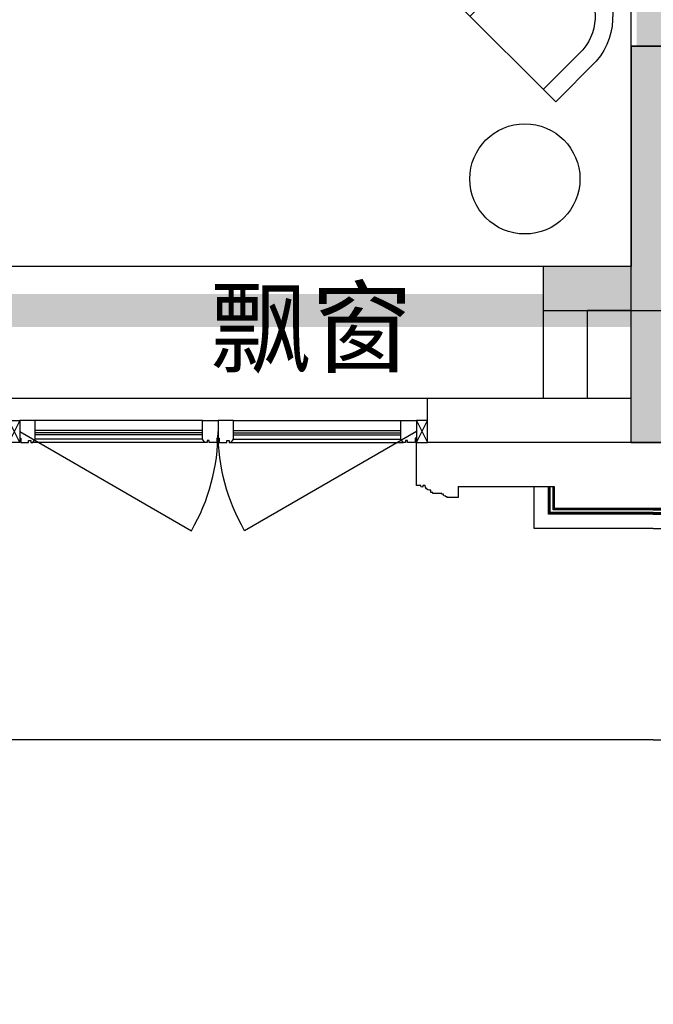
# Model space of a CAD drawing. Header units: millimetres. Extents: x 296296 to 297283, y 219875 to 220035.
# Tile 56 of 256: x 296685 to 296687.88, y 220007.87 to 220012.34. Entities that reach past the tile are written whole.
import ezdxf
from ezdxf.xclip import XClip

# ---------------------------------------------------------------- set-up
doc = ezdxf.new("R2010")
doc.units = ezdxf.units.MM
doc.header["$XCLIPFRAME"] = 0
doc.layers.add('面积-计容-住宅-1', color=1, linetype='Continuous', lineweight=0)
doc.styles.get("Standard").update_dxf_attribs({"font": 'arial.ttf'})

# ---------------------------------------------------------------- blocks, each defined once
blk = doc.blocks.new('wy53eu64i765i57i78i')
blk.add_hatch(color=253).paths.add_polyline_path([(982074.855165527, 181858.4377258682), (982074.8549365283, 180858.4376965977), (981674.8551094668, 180858.4376965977), (981674.8551047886, 180658.4376857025), (982674.8549365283, 180658.4377036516), (982674.8549365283, 180858.4377480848), (982274.855165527, 180858.4377301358), (982274.855165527, 181858.4377258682)])
at = {"color": 253}
blk.add_lwpolyline([(982074.855165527, 181858.4377258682), (982074.8549365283, 180858.4376965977), (981674.8551094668, 180858.4376965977), (981674.8551047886, 180658.4376857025), (982674.8549365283, 180658.4377036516), (982674.8549365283, 180858.4377480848), (982274.855165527, 180858.4377301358), (982274.855165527, 181858.4377258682)], close=True, dxfattribs=at)
blk = doc.blocks.new('sayea5yuteaytuytrauyt')
h = blk.add_hatch()
h.set_pattern_fill('钢筋混凝土', color=253, scale=100)
h.set_pattern_definition([(45, (0, 0), (-176.7766952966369, 176.7766952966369), []), (49.99999999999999, (0, 0), (717.2601826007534, -62.75213498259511), [75, -825]), (355, (0, 0), (-138.751333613, 752.1921337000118), [60, -660]), (100.4514, (59.77168, -5.22934), (578.5093817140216, 689.4395420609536), [63.74019000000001, -701.142112]), (46.1842, (0, 200), (1067.241048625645, -165.5190143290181), [112.5, -1237.5]), (96.63560000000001, (88.936745, 186.206693), (934.6627055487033, 974.1178709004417), [95.610288, -1051.713]), (351.1842, (0, 200), (934.6619451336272, 974.1186009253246), [90, -990]), (21, (100, 150), (596.9070521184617, -402.6188906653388), [75, -825]), (326.0000000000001, (100, 150), (243.3153319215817, 725.150045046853), [60, -660]), (71.4514, (149.742233, 116.448394), (840.22262858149, 322.5304967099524), [63.74019000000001, -701.142112]), (37.5, (0, 0), (12.15985531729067, 332.8938538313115), [0, -652, 0, -670, 0, -662.5]), (7.5, (0, 0), (263.0695374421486, 394.4117118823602), [0, -382, 0, -637, 0, -252.5]), (327.5, (-223, 0), (533.822436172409, -22.55487173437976), [0, -250, 0, -780, 0, -1035]), (317.5, (-323, 0), (583.1861693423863, 100.1049823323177), [0, -325, 0, -518, 0, -735])])
h.paths.add_polyline_path([(1007424.854593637, 89058.43775986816), (1007424.854593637, 87258.43856486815), (1007174.854593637, 87258.43856486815), (1007174.854593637, 89058.43775986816)])
h.paths.add_polyline_path([(1021574.855280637, 89058.43775986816), (1021574.855280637, 87258.43856486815), (1021324.855280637, 87258.43856486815), (1021324.855280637, 89058.43775986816)])
h.paths.add_polyline_path([(989374.8548266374, 89058.43775186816), (989374.8548266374, 87258.43815686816), (989124.8548266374, 87258.43815686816), (989124.8548266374, 89058.43775186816)])
h.paths.add_polyline_path([(1039624.855051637, 89058.43775186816), (1039624.855051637, 87258.43815686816), (1039374.855051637, 87258.43815686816), (1039374.855051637, 89058.43775186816)])
h.paths.add_polyline_path([(1014474.854936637, 87858.43815686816), (1014474.854936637, 84858.43816086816), (1014274.854936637, 84858.43816086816), (1014274.854936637, 87858.43815686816)])
h.paths.add_polyline_path([(1044574.854944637, 92958.43692786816), (1044574.854944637, 91158.43691286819), (1044374.854944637, 91158.43691286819), (1044374.854944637, 92758.43691286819), (1044074.854822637, 92758.43691286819), (1044074.854822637, 92958.43691286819)])
h.paths.add_polyline_path([(984374.8549336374, 92758.43691286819), (984374.8549336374, 91158.43691286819), (984174.8549336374, 91158.43691286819), (984174.8548116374, 92958.43691286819), (984674.8550556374, 92958.43691286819), (984674.8550556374, 92758.43691286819)])
h.paths.add_polyline_path([(1027974.850721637, 92758.43691286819), (1027974.850721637, 91258.40206186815), (1027774.850721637, 91258.40206186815), (1027774.850721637, 92958.43691286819), (1028324.850721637, 92958.43691286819), (1028324.850721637, 92758.43691286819)])
h.paths.add_polyline_path([(1000974.859155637, 92958.43691286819), (1000974.859155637, 91258.40206186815), (1000774.859155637, 91258.40206186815), (1000774.859155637, 92758.43691286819), (1000424.859155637, 92758.43691286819), (1000424.859155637, 92958.43691286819)])
h.paths.add_polyline_path([(1033174.859613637, 92958.43691286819), (1033174.859613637, 91258.40205786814), (1032974.859613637, 91258.40205786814), (1032974.859613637, 92758.43691286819), (1032624.859613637, 92758.43691286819), (1032624.859613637, 92958.43691286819)])
h.paths.add_polyline_path([(995774.8502636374, 92758.43691286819), (995774.8502636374, 91258.40205786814), (995574.8502636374, 91258.40205786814), (995574.8502636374, 92958.43691286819), (996124.8502636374, 92958.43691286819), (996124.8502636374, 92758.43691286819)])
h.paths.add_polyline_path([(1014874.854936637, 80258.43772586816), (1014874.854936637, 80058.43772586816), (1014274.854936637, 80058.43772586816), (1014274.854936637, 81858.43772586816), (1014474.854936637, 81858.43772586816), (1014474.854936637, 80258.43772586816)])
h.paths.add_polyline_path([(1046674.855165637, 92358.43775186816), (1046674.855165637, 90658.43777086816), (1046474.855165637, 90658.43777086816), (1046474.855165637, 92158.43775186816), (1046024.855051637, 92158.43775186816), (1046024.855051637, 92358.43775186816)])
h.paths.add_polyline_path([(982274.8547116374, 92158.43775186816), (982274.8547116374, 90658.43777086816), (982074.8547116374, 90658.43777086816), (982074.8547116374, 92358.43775186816), (982724.8548266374, 92358.43775186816), (982724.8548266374, 92158.43775186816)])
h.paths.add_polyline_path([(1042874.855566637, 80058.43772586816), (1042874.855604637, 79458.43791586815), (1042074.855596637, 79458.43791586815), (1042074.855596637, 79658.43791586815), (1042674.855566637, 79658.43791586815), (1042674.855528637, 80258.43772586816), (1043624.855539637, 80258.43772586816), (1043624.855539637, 80058.43772586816)])
h.paths.add_polyline_path([(1010674.855341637, 80058.43772586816), (1010674.855379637, 79458.43791586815), (1009874.855367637, 79458.43791586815), (1009874.855367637, 79658.43791586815), (1010474.855341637, 79658.43791586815), (1010474.855303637, 80258.43772586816), (1011424.855310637, 80258.43772586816), (1011424.855310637, 80058.43772586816)])
h.paths.add_polyline_path([(1018874.854505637, 79658.43791586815), (1018874.854505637, 79458.43791586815), (1018074.854498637, 79458.43791586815), (1018074.854536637, 80058.43772586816), (1017324.854563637, 80058.43772586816), (1017324.854563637, 80258.43772586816), (1018274.854536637, 80258.43773286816), (1018274.854536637, 79658.43791586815)])
h.paths.add_polyline_path([(986674.8542806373, 79658.43791586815), (986674.8542806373, 79458.43791586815), (985874.8542736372, 79458.43791586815), (985874.8543116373, 80058.43772586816), (985124.8543376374, 80058.43772586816), (985124.8543376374, 80258.43772586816), (986074.8543116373, 80258.43773286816), (986074.8543116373, 79658.43791586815)])
h.paths.add_polyline_path([(1016574.855280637, 92758.43691286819), (1016574.855280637, 91158.43691286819), (1016374.855280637, 91158.43691286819), (1016374.855280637, 92158.43775186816), (1016074.855051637, 92158.43775186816), (1016074.855051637, 92358.43775186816), (1016374.855280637, 92358.43775186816), (1016374.855280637, 92958.43691286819), (1016874.855280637, 92958.43691286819), (1016874.855280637, 92758.43691286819)])
h.paths.add_polyline_path([(1012374.854593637, 92158.43775186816), (1012374.854593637, 91158.43691286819), (1012174.854593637, 91158.43691286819), (1012174.854593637, 92758.43691286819), (1011874.854593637, 92758.43691286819), (1011874.854593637, 92958.43691286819), (1012374.854593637, 92958.43691286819), (1012374.854593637, 92358.43775186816), (1012674.854826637, 92358.43775186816), (1012674.854826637, 92158.43775186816)])
h.paths.add_polyline_path([(1031699.854631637, 87258.43614286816), (1031699.854631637, 86658.43778686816), (1029249.854215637, 86658.43778686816), (1029249.854215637, 87258.43614286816), (1029449.854215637, 87258.43614286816), (1029449.854215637, 86858.43778286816), (1031499.854631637, 86858.43778286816), (1031499.854631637, 87258.43614286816)])
h.paths.add_polyline_path([(999499.8556616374, 87258.43614286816), (999499.8556616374, 86658.43778686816), (997049.8552426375, 86658.43778686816), (997049.8552426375, 87258.43614286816), (997249.8552426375, 87258.43614286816), (997249.8552426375, 86858.43778286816), (999299.8556616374, 86858.43778286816), (999299.8556616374, 87258.43614286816)])
h.paths.add_polyline_path([(1029449.854215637, 89158.43772886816), (1029449.854215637, 88743.43829786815), (1029249.854215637, 88743.43829786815), (1029249.854215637, 89358.43772886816), (1031699.854631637, 89358.43772886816), (1031699.854631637, 88743.43913286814), (1031499.854631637, 88743.43913286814), (1031499.854631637, 89158.43772886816)])
h.paths.add_polyline_path([(999499.8556616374, 89358.43772886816), (999499.8556616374, 88743.43829786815), (999299.8556616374, 88743.43829786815), (999299.8556616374, 89158.43772886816), (997249.8552426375, 89158.43772886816), (997249.8552426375, 88743.43913286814), (997049.8552426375, 88743.43913286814), (997049.8552426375, 89358.43772886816)])
h.paths.add_polyline_path([(1026174.845110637, 92958.43691286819), (1026174.845110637, 90058.43717586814), (1025974.845110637, 90058.43717586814), (1025974.845110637, 92758.43691286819), (1025574.850809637, 92758.43691286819), (1025574.850809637, 92958.43691286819)])
h.paths.add_polyline_path([(1002774.864763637, 92758.43691286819), (1002774.864763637, 90058.43717586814), (1002574.864763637, 90058.43717586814), (1002574.864763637, 92958.43691286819), (1003174.859068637, 92958.43691286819), (1003174.859068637, 92758.43691286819)])
h.paths.add_polyline_path([(993974.8547306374, 92958.43691686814), (993974.8547306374, 90058.44779286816), (993774.8547306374, 90058.44779286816), (993774.8547306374, 92758.43691286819), (993374.8515306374, 92758.43691286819), (993374.8515306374, 92958.43691286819)])
h.paths.add_polyline_path([(1034974.855142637, 92758.43691286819), (1034974.855142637, 90058.44779286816), (1034774.855142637, 90058.44779286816), (1034774.855142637, 92958.43691686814), (1035374.858343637, 92958.43691286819), (1035374.858343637, 92758.43691286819)])
h.paths.add_polyline_path([(1046674.855165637, 83408.43776386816), (1046674.855165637, 80058.43772586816), (1046074.855165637, 80058.43772586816), (1046074.855165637, 80258.43772586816), (1046474.855165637, 80258.43772586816), (1046474.855165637, 83408.43776386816)])
h.paths.add_polyline_path([(982674.8547116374, 80258.43772586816), (982674.8547116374, 80058.43772586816), (982074.8547116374, 80058.43772586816), (982074.8547116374, 83408.43776386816), (982274.8547116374, 83408.43776386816), (982274.8547116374, 80258.43772586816)])
h.paths.add_polyline_path([(1001674.854280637, 89358.43772886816), (1001674.854280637, 86658.43778686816), (1001474.854280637, 86658.43778686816), (1001474.854280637, 89158.43772886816), (1000774.859155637, 89158.43772886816), (1000774.859155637, 89358.43772886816)])
h.paths.add_polyline_path([(1027274.855596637, 89158.43772886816), (1027274.855596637, 86658.43778686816), (1027074.855596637, 86658.43778686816), (1027074.855596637, 89358.43772886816), (1027974.850721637, 89358.43772886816), (1027974.850721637, 89158.43772886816)])
h.paths.add_polyline_path([(995074.8548266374, 89158.43772886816), (995074.8548266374, 86658.43778686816), (994874.8548266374, 86658.43778686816), (994874.8548266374, 89358.43772886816), (995774.8502636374, 89358.43772886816), (995774.8502636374, 89158.43772886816)])
h.paths.add_polyline_path([(1033874.855051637, 89358.43772886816), (1033874.855051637, 86658.43778686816), (1033674.855051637, 86658.43778686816), (1033674.855051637, 89158.43772886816), (1032974.859613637, 89158.43772886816), (1032974.859613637, 89358.43772886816)])
h.paths.add_polyline_path([(989374.8548266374, 92958.43691286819), (989374.8548266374, 92158.43691286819), (988974.8548266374, 92158.43691286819), (988974.8548266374, 92958.43691286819)])
h.paths.add_polyline_path([(1007574.854593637, 92958.43691286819), (1007574.854593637, 92158.43691286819), (1007174.854593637, 92158.43691286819), (1007174.854593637, 92958.43691286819)])
h.paths.add_polyline_path([(995074.8548266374, 79658.43738986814), (995074.8548266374, 79258.43738986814), (994374.8548266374, 79258.43738986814), (994374.8548266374, 79658.43738986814)])
h.paths.add_polyline_path([(1002174.854280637, 79658.43738986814), (1002174.854280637, 79258.43738986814), (1001474.854280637, 79258.43738986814), (1001474.854280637, 79658.43738986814)])
h.paths.add_polyline_path([(1027274.855596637, 79658.43738986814), (1027274.855596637, 79258.43738986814), (1026574.855596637, 79258.43738986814), (1026574.855596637, 79658.43738986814)])
h.paths.add_polyline_path([(1034374.855051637, 79658.43738986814), (1034374.855051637, 79258.43738986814), (1033674.855051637, 79258.43738986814), (1033674.855051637, 79658.43738986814)])
h.paths.add_polyline_path([(1039774.855051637, 92958.43691286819), (1039774.855051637, 92158.43691286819), (1039374.855051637, 92158.43691286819), (1039374.855051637, 92958.43691286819)])
h.paths.add_polyline_path([(1021574.855280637, 92958.43691286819), (1021574.855280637, 92158.43691286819), (1021174.855280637, 92158.43691286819), (1021174.855280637, 92958.43691286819)])
at = {"color": 253}
blk.add_lwpolyline([(1014874.854936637, 80258.43772586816), (1014874.854936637, 80058.43772586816), (1014274.854936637, 80058.43772586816), (1014274.854936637, 81858.43772586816), (1014474.854936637, 81858.43772586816), (1014474.854936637, 80258.43772586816), (1014874.854936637, 80258.43772586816)], close=True, dxfattribs=at)
blk = doc.blocks.new('4uyh5uj6kj67j75rykjtuk7tsik76ykj')
at = {"color": 253}
blk.add_text('飘窗', height=337.5886524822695, dxfattribs=at).set_placement((837362.7660356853, 422412.5236090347))
blk = doc.blocks.new('*U1077')
at = {"color": 253}
for points in [[(27782.70269778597, 23174.57977697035), (27782.70269778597, 24239.57977569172), (28862.70269778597, 24239.57977569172), (28862.70269778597, 24049.57977608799)], [(27847.70269778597, 23174.57977569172), (27847.70269778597, 24174.57977569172), (28797.70269778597, 24174.57977569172), (28797.70269778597, 24049.57977608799)], [(27852.70269778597, 23174.57977569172), (27852.70269778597, 24169.57977569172), (28792.70269778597, 24169.57977569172), (28792.70269778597, 24049.57977608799)], [(27855.20269778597, 23174.57977569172), (27855.20269778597, 24167.07977569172), (28790.20269778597, 24167.07977569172), (28790.20269778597, 24049.57977608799)], [(27867.70269778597, 23174.57977569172), (27867.70269778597, 24154.57977569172), (28777.70269778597, 24154.57977569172), (28777.70269778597, 24049.57977608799)], [(27872.70269778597, 23174.57977569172), (27872.70269778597, 24149.57977569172), (28772.70269778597, 24149.57977569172), (28772.70269778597, 24049.57977608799)]]:
    blk.add_lwpolyline(points, dxfattribs=at)
blk = doc.blocks.new('185洋房外包（2F南入）-中间(报建版）')
at = {"color": 253, "linetype": 'Continuous'}
for q in [(28107.36407352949, 23249.57977558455), (26982.36407352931, 10949.57977557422)]:
    blk.add_line((28107.36407352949, 10949.57977557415), q, dxfattribs=at)
at = {"color": 253}
for points in [[(27122.36407029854, 10749.57976487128), (27557.36406885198, 10749.57976487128), (27557.36406885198, 10649.57976526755), (28007.36406885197, 10649.57976526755)], [(28007.36406885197, 9599.579765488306), (16407.36407029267, 9599.579764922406), (16407.36407029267, 8999.57976488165), (11907.36403493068, 8999.57976488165)]]:
    blk.add_lwpolyline(points, dxfattribs=at)
ref = blk.add_blockref('*U1077', (56330.06676663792, 34799.15954095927), dxfattribs=dict(at, rotation=180))
XClip(ref).set_block_clipping_path([(28322.702693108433, 23849.579765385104), (28862.702697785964, 24239.579775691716)])
blk = doc.blocks.new('185洋房-中间套（报建版）-旧规$0$洋房户型$0$0627004614060755559669DADA558A$C1E567C63')
at = {"color": 253}
blk.add_circle((250.0002034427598, 249.9997389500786), 250, dxfattribs=at)
blk = doc.blocks.new('185洋房-中间套（报建版）-旧规$0$洋房户型$0$0627004614060755559669DADA558Desk_5_ICDA')
at = {"color": 253}
for p, q in [((-4.656613e-10, 260.3188563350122), (0, 0)), ((79.99999999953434, 260.3188563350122), (80, 0)), ((549.1814918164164, 260.3030117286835), (549.1814918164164, 0)), ((629.1814918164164, 260.3030117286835), (629.1814918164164, -2.328306e-10)), ((629.1814918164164, -2.328306e-10), (0, 0))]:
    blk.add_line(p, q, dxfattribs=at)
for radius in [315.6610205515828, 235.6610205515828]:
    blk.add_arc((314.5900918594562, 234.338979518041), radius, 4.718073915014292, 175.2790403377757, dxfattribs=at)
blk = doc.blocks.new('*U1163')
at = {"color": 253, "rotation": 44.99999999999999}
blk.add_blockref('185洋房-中间套（报建版）-旧规$0$洋房户型$0$0627004614060755559669DADA558Desk_5_ICDA', (1110.160415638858, 499.9999999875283), dxfattribs=at)
at = {"color": 253, "ltscale": 500, "xscale": -1, "rotation": 90}
blk.add_blockref('185洋房-中间套（报建版）-旧规$0$洋房户型$0$0627004614060755559669DADA558A$C1E567C63', (1499.999738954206, 400.0002034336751), dxfattribs=at)
blk = doc.blocks.new('185洋房-中间套（报建版）-旧规')
at = {"color": 253, "linetype": 'Continuous'}
for p, q in [((32099.99994149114, 1300.000000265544), (31699.9999414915, 1300.000000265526)), ((31699.9999414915, 1300.000000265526), (31699.9999414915, 700.0000002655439)), ((32099.99994149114, 1100.000000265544), (32099.99994149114, 1300.000000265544)), ((32099.99994149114, 1100.000000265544), (31899.99994149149, 1100.000000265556)), ((31899.99994149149, 1100.000000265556), (31899.9999414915, 700.0000002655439)), ((31899.9999414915, 700.0000002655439), (31699.9999414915, 700.0000002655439))]:
    blk.add_line(p, q, dxfattribs=at)
at = {"color": 253}
blk.add_lwpolyline([(31699.9999414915, 1300.000000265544), (29099.9999414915, 1300.000000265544)], dxfattribs=at)
at = {"color": 253, "extrusion": (0, 0, -1), "zscale": -1, "rotation": 0.0001266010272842}
blk.add_blockref('*U1163', (-32867.23617734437, 1546.876663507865), dxfattribs=at)
blk = doc.blocks.new('*U1550')
at = {"color": 253}
blk.add_lwpolyline([(0, 10), (0, -40), (50.00000000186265, -40), (50.00000000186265, -37), (57.00000000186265, -37), (57.00000000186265, -34.0000000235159), (60.00000000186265, -34.0000000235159, 0.4142135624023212), (67.00000000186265, -27.0000000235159), (67.00000000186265, -24.0000000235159), (74.00000000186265, -24.0000000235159), (74.00000000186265, -21.0000000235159), (115.0000009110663, -21.00000039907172), (115.0000008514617, -16.00000011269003), (125.000000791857, -15.99999999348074), (125.0000006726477, -6.000000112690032), (130.0000015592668, -6.000000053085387, 0.4039906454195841), (150.0000010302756, 14.99999982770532), (160.0000006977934, 14.99999974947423), (160.0000006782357, 12.49999989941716, 0.9999999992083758), (170.0000008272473, 12.49999985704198), (170.0000008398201, 14.99999980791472), (190.0000014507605, 14.99999980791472), (190.0000014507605, 209.999981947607)], format="xyb", dxfattribs=at)
blk = doc.blocks.new('*U1551')
at = {"color": 253}
for points in [[(7970.00000050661, 814.9999839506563), (7970.00000050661, 899.9999839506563), (7900.00000050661, 899.9999839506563), (7900.00000050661, 819.9999839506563), (7905.00000050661, 819.9999839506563), (7905.00000050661, 799.9999839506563), (7940.00000050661, 799.9999839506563), (7940.00000050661, 809.9999839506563), (7950.00000050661, 809.9999839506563), (7950.00000050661, 799.9999839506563), (7960.00000050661, 799.9999839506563)], [(8730.00000050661, 814.9999839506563), (8730.00000050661, 899.9999839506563), (8800.00000050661, 899.9999839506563), (8800.00000050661, 819.9999839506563), (8795.00000050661, 819.9999839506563), (8795.00000050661, 799.9999839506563), (8760.00000050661, 799.9999839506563), (8760.00000050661, 809.9999839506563), (8750.00000050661, 809.9999839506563), (8750.00000050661, 799.9999839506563), (8740.00000050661, 799.9999839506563)]]:
    blk.add_lwpolyline(points, close=True, dxfattribs=at)
for points in [[(7970.00000050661, 899.9999839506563), (8730.00000050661, 899.9999839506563)], [(7970.00000050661, 854.9999839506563), (8730.00000050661, 854.9999839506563)], [(7970.00000050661, 844.9999839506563), (8730.00000050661, 844.9999839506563)], [(7970.00000050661, 834.9999839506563), (8730.00000050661, 834.9999839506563)], [(7970.00000050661, 814.9999839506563), (8730.00000050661, 814.9999839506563)], [(7960.00000050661, 799.9999839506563), (8740.00000050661, 799.9999839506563)]]:
    blk.add_lwpolyline(points, dxfattribs=at)
blk = doc.blocks.new('185洋房外包（2F南入）-中间-报建版$0$seyesryhertyheryetrye')
at = {"color": 253}
blk.add_lwpolyline([(22072.70269624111, 23949.57976469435), (22022.70269624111, 23949.57976469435), (22022.70269624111, 23849.57976469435), (22072.70269624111, 23849.57976469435)], close=True, dxfattribs=at)
for points in [[(22022.70269624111, 23849.57976469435), (22072.70269624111, 23949.57976469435)], [(22022.70269624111, 23949.57976469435), (22072.70269732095, 23849.57976468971)]]:
    blk.add_lwpolyline(points, dxfattribs=at)
blk = doc.blocks.new('*U1561')
at = {"color": 253}
for points in [[(27782.70269778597, 23174.57977697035), (27782.70269778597, 24239.57977569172), (28862.70269778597, 24239.57977569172), (28862.70269778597, 24049.57977608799)], [(27847.70269778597, 23174.57977569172), (27847.70269778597, 24174.57977569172), (28797.70269778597, 24174.57977569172), (28797.70269778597, 24049.57977608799)], [(27852.70269778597, 23174.57977569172), (27852.70269778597, 24169.57977569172), (28792.70269778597, 24169.57977569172), (28792.70269778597, 24049.57977608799)], [(27855.20269778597, 23174.57977569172), (27855.20269778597, 24167.07977569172), (28790.20269778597, 24167.07977569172), (28790.20269778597, 24049.57977608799)], [(27867.70269778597, 23174.57977569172), (27867.70269778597, 24154.57977569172), (28777.70269778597, 24154.57977569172), (28777.70269778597, 24049.57977608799)], [(27872.70269778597, 23174.57977569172), (27872.70269778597, 24149.57977569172), (28772.70269778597, 24149.57977569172), (28772.70269778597, 24049.57977608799)]]:
    blk.add_lwpolyline(points, dxfattribs=at)
blk = doc.blocks.new('185洋房外包（2F南入）-中间-报建版')
at = {"color": 253, "linetype": 'Continuous'}
for p, q in [((27907.36407352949, 11149.57977557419), (27907.36407352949, 23049.57977558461)), ((27907.36407352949, 11149.57977557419), (26982.36407352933, 11149.57977557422)), ((26982.36407352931, 10949.57977557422), (26982.36407352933, 11149.57977557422)), ((28107.36407352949, 10949.57977557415), (26982.36407352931, 10949.57977557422))]:
    blk.add_line(p, q, dxfattribs=at)
at = {"color": 253}
for points in [[(26982.36407352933, 11149.57977557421), (25082.36407352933, 11149.57977557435)], [(27122.36407029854, 10749.57976487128), (27557.36406885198, 10749.57976487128), (27557.36406885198, 10649.57976526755), (28007.36406885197, 10649.57976526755)], [(28007.36406885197, 9599.579765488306), (16407.36407029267, 9599.579764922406), (16407.36407029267, 8399.57976488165), (11907.36403493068, 8399.57976488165)]]:
    blk.add_lwpolyline(points, dxfattribs=at)
for points in [[(25132.36407268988, 10999.57972240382), (25911.78693609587, 10549.57972240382, 0.1316524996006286), (26032.36407268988, 10999.57972952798)], [(26932.36407436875, 10999.57972240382), (26152.94121096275, 10549.57972240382, -0.1316524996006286), (26032.36407436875, 10999.57972952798)]]:
    blk.add_lwpolyline(points, format="xyb", dxfattribs=at)
at = {"color": 253, "xscale": -1}
for name, p in [('185洋房外包（2F南入）-中间-报建版$0$seyesryhertyheryetrye', (47155.06676977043, -12899.99998912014)), ('*U1551', (33932.36407403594, 10149.5797916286)), ('*U1550', (27122.36407030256, 10739.57978273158))]:
    blk.add_blockref(name, p, dxfattribs=at)
at = {"color": 253}
for name, p in [('*U1551', (18132.36407302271, 10149.5797916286)), ('185洋房外包（2F南入）-中间-报建版$0$seyesryhertyheryetrye', (4909.661377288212, -12899.99998912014))]:
    blk.add_blockref(name, p, dxfattribs=at)
ref = blk.add_blockref('*U1561', (56330.06676663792, 34799.15954095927), dxfattribs=dict(at, rotation=180))
XClip(ref).set_block_clipping_path([(28322.702693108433, 23849.579765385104), (28862.702697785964, 24239.579775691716)])

msp = doc.modelspace()

# ---------------------------------------------------------------- block references
at = {"yscale": 0.001, "zscale": 0.001}
for name, p, xscale in [('185洋房外包（2F南入）-中间(报建版）', (296715.8859680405, 219999.4666216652), -0.001), ('4uyh5uj6kj67j75rykjtuk7tsik76ykj', (295848.5037488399, 219588.3577637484), 0.001), ('wy53eu64i765i57i78i', (295705.7037488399, 219830.3577637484), 0.001), ('sayea5yuteaytuytrauyt', (295673.5037488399, 219930.3577637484), 0.001)]:
    msp.add_blockref(name, p, dxfattribs=dict(at, xscale=xscale))

# ---------------------------------------------------------------- next in the draw order: block references
at = {"xscale": 0.001, "yscale": 0.001, "zscale": 0.001}
msp.add_blockref('185洋房-中间套（报建版）-旧规', (296655.6786040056, 220009.9162014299), dxfattribs=at)

# ---------------------------------------------------------------- next in the draw order: linework, layer by layer
at = {"layer": '面积-计容-住宅-1', "const_width": 0.15}
for points in [[(296676.0786111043, 220020.9162018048), (296680.6786045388, 220020.9162014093), (296680.6786042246, 220022.0162014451), (296682.4786044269, 220022.0162014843), (296682.4786041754, 220022.7162015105), (296685.8786041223, 220022.7162014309), (296685.878604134, 220022.1162014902), (296687.8786043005, 220022.1162014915), (296687.8786043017, 220015.8162014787), (296687.8786043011, 220015.8162014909), (296687.8786043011, 220011.0162014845), (296684.1786043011, 220011.0162014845), (296684.1786043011, 220010.416201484), (296680.6786043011, 220010.416201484), (296680.6786043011, 220012.1662014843), (296675.1786042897, 220012.1662014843), (296675.1786042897, 220012.1662014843), (296671.7786042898, 220012.1662014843), (296671.7786042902, 220017.1162014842), (296675.0786042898, 220017.1162014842), (296675.0786042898, 220019.6162014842), (296674.3786042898, 220019.6162014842), (296674.3786042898, 220020.6162013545), (296676.0786111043, 220020.6162018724)], [(296699.6785974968, 220020.9162018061), (296695.0786040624, 220020.9162014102), (296695.0786043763, 220022.0162014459), (296693.278604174, 220022.0162014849), (296693.2786044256, 220022.7162015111), (296689.8786044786, 220022.7162014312), (296689.8786044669, 220022.1162014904), (296687.8786043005, 220022.1162014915), (296687.8786042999, 220015.8162014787), (296687.8786043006, 220015.8162014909), (296687.8786043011, 220011.0162014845), (296691.5786043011, 220011.016201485), (296691.5786043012, 220010.4162014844), (296695.0786043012, 220010.4162014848), (296695.078604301, 220012.1662014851), (296700.5786043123, 220012.1662014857), (296700.5786043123, 220012.1662014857), (296703.9786043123, 220012.1662014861), (296703.9786043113, 220017.1162014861), (296700.6786043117, 220017.1162014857), (296700.6786043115, 220019.6162014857), (296701.3786043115, 220019.6162014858), (296701.3786043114, 220020.6162013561), (296699.6785974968, 220020.6162018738)]]:
    msp.add_lwpolyline(points, close=True, dxfattribs=at)

# ---------------------------------------------------------------- next in the draw order: block references
at = {"xscale": 0.001, "yscale": 0.001, "zscale": 0.001}
msp.add_blockref('185洋房外包（2F南入）-中间-报建版', (296659.8712399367, 219999.4666216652), dxfattribs=at)

doc.saveas('drawing.dxf')
